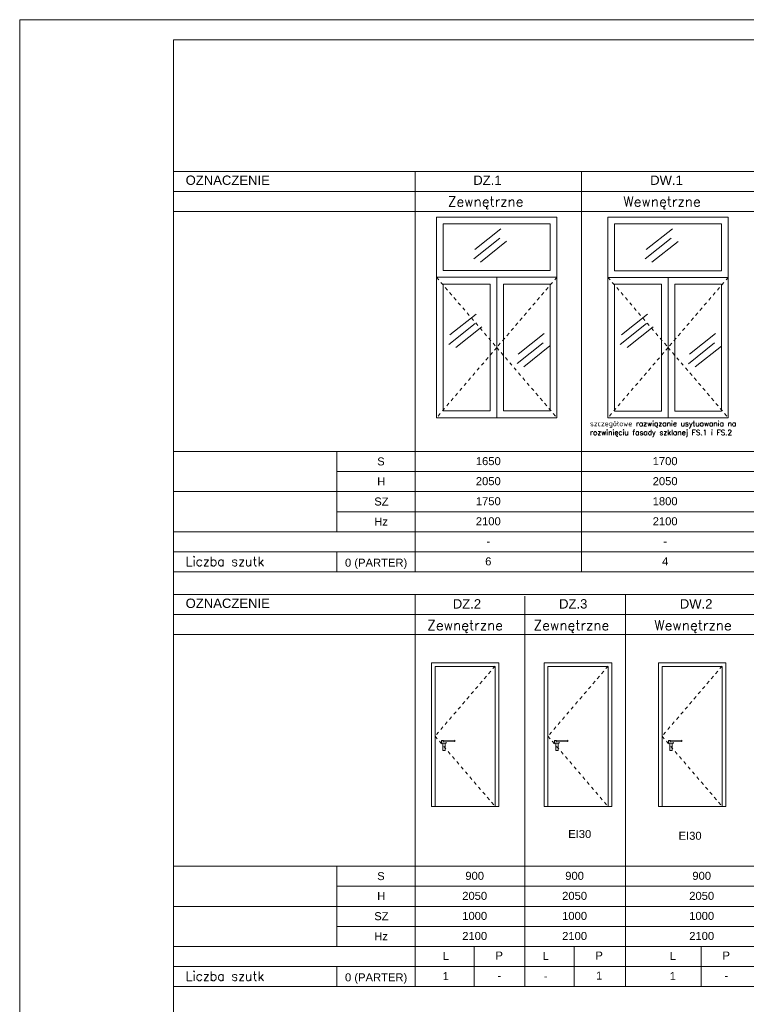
# Model space of a CAD drawing. Header units: millimetres. Extents: x -115268 to 140687, y -37779 to 24471.
# Tile 144 of 256: x 58586 to 59674, y -5166 to -3692. Entities that reach past the tile are written whole.
import ezdxf

# ---------------------------------------------------------------- set-up
doc = ezdxf.new("R2010")
doc.units = ezdxf.units.MM
doc.linetypes.add('0.5_0.5', pattern=[10, 5, -5])
doc.layers.get('0').update_dxf_attribs({"lineweight": 9})
for name, color, linetype, lineweight in [('A - STOLARKA - ZESTAWIENIE', 140, 'Continuous', 9), ('A opis', 1, 'Continuous', 13), ('A stolarka', 4, 'Continuous', 9), ('A_CIENKA', 7, 'Continuous', 9), ('A_OPIS', 7, 'Continuous', 9)]:
    doc.layers.add(name, color=color, linetype=linetype, lineweight=lineweight)
doc.layers.add('A_WYMIAR', color=253, linetype='Continuous', lineweight=5, transparency=0.2)
doc.styles.add('Arial', font='arial.ttf')
doc.styles.add('ROMANS', font='romanpl.shx', dxfattribs={"bigfont": 'romanbigpl.shx'})

msp = doc.modelspace()

# ---------------------------------------------------------------- linework, layer by layer
at = {"color": 7}
for p, q in [((59177.92892, -4518.66936), (58816.1609, -4518.66936)), ((60156.1609, -4518.66936), (59177.92892, -4518.66936)), ((60065.59557, -5109.13719), (59177.92892, -5109.13719)), ((59177.92892, -5139.13719), (58816.1609, -5139.13719)), ((60065.59557, -5139.13719), (59177.92892, -5139.13719))]:
    msp.add_line(p, q, dxfattribs=at)
at = {"layer": 'A opis', "color": 0}
for p, q in [((59646.66416, -3988.01539), (59466.66416, -3988.01539)), ((59636.66416, -3998.01539), (59476.66416, -3998.01539))]:
    msp.add_line(p, q, dxfattribs=at)
at = {"layer": 'A stolarka'}
for p, q in [((59267.36172, -4036.43837), (59306.49715, -4005.31895)), ((59523.88057, -4036.48612), (59563.016, -4005.3667)), ((59265.75852, -4050.48934), (59304.89395, -4019.36992)), ((59522.27737, -4050.53709), (59561.4128, -4019.41767)), ((59275.89594, -4055.20448), (59315.03137, -4024.08507)), ((59532.4148, -4055.25223), (59571.55023, -4024.13281)), ((59230.17106, -4164.20153), (59269.30649, -4133.08211)), ((59486.68991, -4164.24928), (59525.82535, -4133.12986)), ((59228.56786, -4178.2525), (59267.70329, -4147.13308)), ((59238.70529, -4182.96764), (59277.84072, -4151.84822)), ((59485.08671, -4178.30024), (59524.22214, -4147.18083)), ((59495.22414, -4183.01539), (59534.35957, -4151.89597)), ((59332.1404, -4193.0816), (59371.27584, -4161.96218)), ((59588.65926, -4193.12935), (59627.79469, -4162.00993)), ((59330.5372, -4207.13257), (59369.67263, -4176.01315)), ((59340.67463, -4211.84771), (59379.81006, -4180.7283)), ((59587.05605, -4207.18032), (59626.19148, -4176.0609)), ((59597.19348, -4211.89546), (59636.32891, -4180.77604))]:
    msp.add_line(p, q, dxfattribs=at)
at = {"layer": 'A stolarka', "ltscale": 5}
for points in [[(59202.28008, -4654.6515), (59303.28008, -4654.6515), (59303.28008, -4869.6515), (59202.28008, -4869.6515)], [(59371.33773, -4654.6515), (59472.33773, -4654.6515), (59472.33773, -4869.6515), (59371.33773, -4869.6515)], [(59542.06251, -4654.6515), (59643.06251, -4654.6515), (59643.06251, -4869.6515), (59542.06251, -4869.6515)]]:
    msp.add_lwpolyline(points, close=True, dxfattribs=at)
at = {"layer": 'A stolarka', "linetype": '0.5_0.5'}
for points in [[(59297.78008, -4659.6515), (59207.78008, -4764.6515), (59297.78008, -4869.6515)], [(59466.83773, -4659.6515), (59376.83773, -4764.6515), (59466.83773, -4869.6515)], [(59637.56251, -4659.6515), (59547.56251, -4764.6515), (59637.56251, -4869.6515)]]:
    msp.add_lwpolyline(points, dxfattribs=at)
at = {"layer": 'A stolarka', "ltscale": 5}
for points in [[(59207.78008, -4869.6515), (59207.78008, -4660.1515), (59297.78008, -4660.1515), (59297.78008, -4869.6515)], [(59376.83773, -4869.6515), (59376.83773, -4660.1515), (59466.83773, -4660.1515), (59466.83773, -4869.6515)], [(59547.56251, -4869.6515), (59547.56251, -4660.1515), (59637.56251, -4660.1515), (59637.56251, -4869.6515)], [(59224.68693, -4772.84583), (59224.72379, -4774.86804), (59217.70106, -4774.99604), (59217.62735, -4770.95162), (59220.07869, -4770.90694), (59220.11555, -4772.92915), (59237.59157, -4772.61062), (59237.55472, -4770.58841), (59217.62735, -4770.95162)], [(59393.74458, -4772.84583), (59393.78144, -4774.86804), (59386.75871, -4774.99604), (59386.685, -4770.95162), (59389.13634, -4770.90694), (59389.1732, -4772.92915), (59406.64922, -4772.61062), (59406.61236, -4770.58841), (59386.685, -4770.95162)], [(59564.46936, -4772.84583), (59564.50621, -4774.86804), (59557.48349, -4774.99604), (59557.40977, -4770.95162), (59559.86112, -4770.90694), (59559.89798, -4772.92915), (59577.374, -4772.61062), (59577.33714, -4770.58841), (59557.40977, -4770.95162)], [(59219.39792, -4774.96511), (59219.59595, -4785.83019), (59223.17994, -4785.76487), (59222.98191, -4774.89979)], [(59388.45557, -4774.96511), (59388.6536, -4785.83019), (59392.23759, -4785.76487), (59392.03956, -4774.89979)], [(59559.18035, -4774.96511), (59559.37838, -4785.83019), (59562.96237, -4785.76487), (59562.76433, -4774.89979)]]:
    msp.add_lwpolyline(points, dxfattribs=at)
at = {"layer": 'A_CIENKA'}
for p, q in [((59210.14531, -4077.96764), (59210.14531, -3987.96764)), ((59390.14531, -3987.96764), (59210.14531, -3987.96764)), ((59390.14531, -4077.96764), (59390.14531, -3987.96764)), ((59466.66416, -4078.01539), (59466.66416, -3988.01539)), ((59646.66416, -4078.01539), (59646.66416, -3988.01539)), ((59380.14531, -3997.96764), (59220.14531, -3997.96764)), ((59220.14531, -3997.96764), (59220.14531, -4067.96764)), ((59380.14531, -4067.96764), (59380.14531, -3997.96764)), ((59476.66416, -3998.01539), (59476.66416, -4068.01539)), ((59636.66416, -4068.01539), (59636.66416, -3998.01539)), ((59300.14531, -4077.96764), (59300.14531, -4287.96764)), ((59556.66416, -4078.01539), (59556.66416, -4288.01539)), ((59290.14531, -4087.96764), (59290.14531, -4277.96764)), ((59310.14531, -4087.96764), (59310.14531, -4277.96764)), ((59546.66416, -4088.01539), (59546.66416, -4278.01539)), ((59566.66416, -4088.01539), (59566.66416, -4278.01539))]:
    msp.add_line(p, q, dxfattribs=at)
for points in [[(60686.1609, -3692.4908), (60686.1609, -6662.4908), (58586.1609, -6662.4908), (58586.1609, -3692.4908)], [(60656.1609, -3722.4908), (60656.1609, -6632.4908), (58816.1609, -6632.4908), (58816.1609, -3722.4908)], [(59210.14531, -4077.96764), (59390.14531, -4077.96764), (59390.14531, -4287.96764), (59210.14531, -4287.96764)], [(59466.66416, -4078.01539), (59646.66416, -4078.01539), (59646.66416, -4288.01539), (59466.66416, -4288.01539)]]:
    msp.add_lwpolyline(points, close=True, dxfattribs=at)
at = {"layer": 'A_CIENKA', "ltscale": 5}
for points in [[(59177.92892, -3919.53899), (58816.1609, -3919.53899), (58816.1609, -4506.09676)], [(59177.92892, -4518.66936), (59177.92892, -3919.53899)], [(60156.1609, -3919.53899), (59177.92892, -3919.53899)], [(59426.83237, -4518.66936), (59426.83237, -3919.53899)], [(59567.63449, -3949.53899), (60156.1609, -3949.53899)], [(59177.92892, -4518.66936), (59177.92892, -3979.53899)], [(59177.92892, -4552.57942), (58816.1609, -4552.57942), (58816.1609, -5139.13719)], [(59177.92892, -5139.13719), (59177.92892, -4552.57942)], [(60065.59557, -4552.57942), (59177.92892, -4552.57942)], [(59177.92892, -5139.13719), (59177.92892, -4552.57942)], [(59493.11119, -5139.13719), (59493.11119, -4552.57942)], [(59177.92892, -5139.13719), (59177.92892, -4612.57942)]]:
    msp.add_lwpolyline(points, dxfattribs=at)
at = {"layer": 'A_CIENKA', "color": 7}
for points in [[(59177.92892, -3919.53899), (59177.92892, -3949.53899)], [(58816.1609, -3949.53899), (59177.92892, -3949.53899)], [(59177.92892, -3949.53899), (59177.92892, -3979.53899)], [(59177.92892, -3979.53899), (58816.1609, -3979.53899)], [(60156.1609, -3979.53899), (59177.92892, -3979.53899)], [(58816.1609, -4338.66936), (59177.92892, -4338.66936)], [(59060.93012, -4338.66936), (59060.93012, -4458.66936)], [(59177.92892, -4338.66936), (60156.1609, -4338.66936)], [(59060.93012, -4368.66936), (59177.92892, -4368.66936)], [(59177.92892, -4368.66936), (60156.1609, -4368.66936)], [(58816.1609, -4398.66936), (59177.92892, -4398.66936)], [(59177.92892, -4398.66936), (60156.1609, -4398.66936)], [(59060.93012, -4428.66936), (59177.92892, -4428.66936)], [(59177.92892, -4428.66936), (60156.1609, -4428.66936)], [(58816.1609, -4458.66936), (59177.92892, -4458.66936)], [(59177.92892, -4458.66936), (60156.1609, -4458.66936)], [(58816.1609, -4488.66936), (59177.92892, -4488.66936)], [(59060.93012, -4488.66936), (59060.93012, -4518.66936)], [(59177.92892, -4488.66936), (60156.47799, -4488.66936)], [(59177.92892, -4552.57942), (59177.92892, -4582.57942)], [(59342.34122, -4554.88709), (59342.34122, -5139.13719)], [(58816.1609, -4582.57942), (59177.92892, -4582.57942)], [(59177.92892, -4582.57942), (59177.92892, -4612.57942)], [(59177.92892, -4612.57942), (58816.1609, -4612.57942)], [(60065.59557, -4612.57942), (59177.92892, -4612.57942)], [(58816.1609, -4959.13719), (59177.92892, -4959.13719)], [(59060.93012, -4959.13719), (59060.93012, -5079.13719)], [(59177.92892, -4959.13719), (60065.59557, -4959.13719)], [(59060.93012, -4989.13719), (59177.92892, -4989.13719)], [(59177.92892, -4989.13719), (60065.59557, -4989.13719)], [(58816.1609, -5019.13719), (59177.92892, -5019.13719)], [(59177.92892, -5019.13719), (60065.59557, -5019.13719)], [(59060.93012, -5049.13719), (59177.92892, -5049.13719)], [(59177.92892, -5049.13719), (60065.59557, -5049.13719)], [(58816.1609, -5079.13719), (59177.92892, -5079.13719)], [(59177.92892, -5079.13719), (60065.59557, -5079.13719)], [(58816.1609, -5109.13719), (59177.92892, -5109.13719)], [(59060.93012, -5109.13719), (59060.93012, -5139.13719)], [(59177.92892, -5109.13719), (60065.59557, -5109.13719)], [(59177.92892, -5109.13719), (60065.59557, -5109.13719)]]:
    msp.add_lwpolyline(points, dxfattribs=at)
at = {"layer": 'A_CIENKA'}
for points in [[(59177.92892, -3949.53899), (59567.63449, -3949.53899)], [(59220.14531, -4067.96764), (59380.14531, -4067.96764)], [(59476.66416, -4068.01539), (59636.66416, -4068.01539)], [(59290.14531, -4277.96764), (59220.14531, -4277.96764), (59220.14531, -4087.96764), (59290.14531, -4087.96764)], [(59310.14531, -4087.96764), (59380.14531, -4087.96764), (59380.14531, -4277.96764), (59310.14531, -4277.96764)], [(59546.66416, -4278.01539), (59476.66416, -4278.01539), (59476.66416, -4088.01539), (59546.66416, -4088.01539)], [(59566.66416, -4088.01539), (59636.66416, -4088.01539), (59636.66416, -4278.01539), (59566.66416, -4278.01539)], [(59177.92892, -4582.57942), (59702.19614, -4582.57942)]]:
    msp.add_lwpolyline(points, dxfattribs=at)
at = {"layer": 'A_OPIS', "linetype": '0.5_0.5'}
for p, q in [((59210.14531, -4077.96764), (59300.14531, -4182.96764)), ((59390.14531, -4077.96764), (59300.14531, -4182.96764)), ((59466.66416, -4078.01539), (59556.66416, -4183.01539)), ((59646.66416, -4078.01539), (59556.66416, -4183.01539)), ((59300.14531, -4182.96764), (59210.14531, -4287.96764)), ((59300.14531, -4182.96764), (59390.14531, -4287.96764)), ((59556.66416, -4183.01539), (59466.66416, -4288.01539)), ((59556.66416, -4183.01539), (59646.66416, -4288.01539))]:
    msp.add_line(p, q, dxfattribs=at)
at = {"layer": 'A_WYMIAR'}
for p, q in [((59266.34939, -5079.13719), (59266.34939, -5139.13719)), ((59415.88395, -5079.13719), (59415.88395, -5139.13719)), ((59606.13182, -5079.13719), (59606.13182, -5139.13719))]:
    msp.add_line(p, q, dxfattribs=at)

# ---------------------------------------------------------------- texts
at = {"color": 7, "char_height": 12, "attachment_point": 1, "style": 'Arial'}
for s, width, heights, insert in [('S', 47.2378291, [0], (59121.2641, -4347.41179)), ('H', 47.2378291, [0], (59121.2641, -4377.41179)), ('SZ', 47.2378291, [0], (59116.86917, -4407.41179)), ('Hz', 47.2378291, [0], (59116.86917, -4437.41179)), ('\\pxqc;0 (PARTER)', 96.4566788, [37.39401], (59071.42355, -4498.93946)), ('S', 47.2378291, [0], (59121.2641, -4967.87962)), ('H', 47.2378291, [0], (59121.2641, -4997.87962)), ('SZ', 47.2378291, [0], (59116.86917, -5027.87962)), ('Hz', 47.2378291, [0], (59116.86917, -5057.87962)), ('\\pxqc;0 (PARTER)', 96.4566788, [37.39401], (59071.42355, -5119.40728))]:
    msp.add_mtext_dynamic_manual_height_columns(s, width=width, gutter_width=1229.41617, heights=heights, dxfattribs=dict(at, insert=insert))
at = {"ltscale": 5, "char_height": 12, "attachment_point": 1, "style": 'Arial'}
for s, insert in [('\\pxsm1.5,qc;1650', (59197.5268, -4346.9843)), ('\\pxsm1.5,qc;1700', (59462.22775, -4346.9843)), ('\\pxsm1.5,qc;{\\C256;\\c0;2050}', (59197.5268, -4376.9843)), ('\\pxsm1.5,qc;{\\C256;\\c0;2050}', (59462.22775, -4376.9843)), ('\\pxsm1.5,qc;{\\C256;\\c0;1750}', (59197.5268, -4406.9843)), ('\\pxsm1.5,qc;{\\C256;\\c0;1800}', (59462.22775, -4406.9843)), ('\\pxsm1.5,qc;{\\C256;\\c0;2100}', (59197.5268, -4436.9843)), ('\\pxsm1.5,qc;{\\C256;\\c0;2100}', (59462.22775, -4436.9843)), ('\\pxsm1.5,qc;{\\C256;\\c0;-}', (59197.5268, -4466.9843)), ('\\pxsm1.5,qc;{\\C256;\\c0;-}', (59462.22775, -4466.9843)), ('\\pxsm1.5,qc;{\\C256;\\c0;6}', (59197.5268, -4496.9843)), ('\\pxsm1.5,qc;{\\C256;\\c0;4}', (59462.22775, -4496.9843)), ('\\pxsm1.5,qc;EI30', (59334.40315, -4904.92983)), ('\\pxsm1.5,qc;EI30', (59499.56807, -4907.55334)), ('\\pxsm1.5,qc;900', (59177.15464, -4967.45213)), ('\\pxsm1.5,qc;900', (59326.68921, -4967.45213)), ('\\pxsm1.5,qc;900', (59516.93707, -4967.45213)), ('\\pxsm1.5,qc;{\\C256;\\c0;2050}', (59177.15464, -4997.45213)), ('\\pxsm1.5,qc;{\\C256;\\c0;2050}', (59326.68921, -4997.45213)), ('\\pxsm1.5,qc;{\\C256;\\c0;2050}', (59516.93707, -4997.45213)), ('\\pxsm1.5,qc;{\\C256;\\c0;1000}', (59177.15464, -5027.45213)), ('\\pxsm1.5,qc;{\\C256;\\c0;1000}', (59326.68921, -5027.45213)), ('\\pxsm1.5,qc;{\\C256;\\c0;1000}', (59516.93707, -5027.45213)), ('\\pxsm1.5,qc;{\\C256;\\c0;2100}', (59177.15464, -5057.45213)), ('\\pxsm1.5,qc;{\\C256;\\c0;2100}', (59326.68921, -5057.45213)), ('\\pxsm1.5,qc;{\\C256;\\c0;2100}', (59516.93707, -5057.45213)), ('\\pxsm1.5,qc;{\\fArial|b0|i0|c0|p34;L}', (59133.91525, -5087.45213)), ('\\pxsm1.5,qc;{\\fArial|b0|i0|c0|p34;L}', (59133.91525, -5087.45213)), ('\\pxsm1.5,qc;P', (59213.90527, -5086.74638)), ('\\pxsm1.5,qc;{\\fArial|b0|i0|c0|p34;L}', (59283.44982, -5087.45213)), ('\\pxsm1.5,qc;{\\fArial|b0|i0|c0|p34;L}', (59283.44982, -5087.45213)), ('\\pxsm1.5,qc;P', (59363.43983, -5086.74638)), ('\\pxsm1.5,qc;{\\fArial|b0|i0|c0|p34;L}', (59473.69768, -5087.45213)), ('\\pxsm1.5,qc;{\\fArial|b0|i0|c0|p34;L}', (59473.69768, -5087.45213)), ('\\pxsm1.5,qc;P', (59553.68769, -5086.74638)), ('\\pxsm1.5,qc;1', (59133.91525, -5117.45213)), ('\\pxsm1.5,qc;-', (59213.90527, -5116.74638)), ('\\pxsm1.5,qc;-', (59283.44982, -5117.45213)), ('\\pxsm1.5,qc;1', (59363.43983, -5116.74638)), ('\\pxsm1.5,qc;1', (59473.69768, -5117.45213)), ('\\pxsm1.5,qc;-', (59553.68769, -5116.74638))]:
    msp.add_mtext_dynamic_manual_height_columns(s, width=180, gutter_width=12.52455, heights=[0], dxfattribs=dict(at, insert=insert))
at = {"layer": 'A - STOLARKA - ZESTAWIENIE', "color": 7, "width": 461.1279162, "attachment_point": 1}
for s, insert, char_height, style in [('{\\fArial|b0|i0|c238|p34;OZNACZENIE}', (58834.55869, -3925.65506), 14, 'Arial'), ('DZ.1', (59265.10151, -3925.65506), 14, 'Arial'), ('{\\Fromans|c0;Z\\Fromans|c238;ewnętrzne}', (59226.96444, -3957.2087), 15, 'ROMANS'), ('{\\fArial|b0|i0|c238|p34;OZNACZENIE}', (58834.55869, -4558.69549), 14, 'Arial'), ('{\\fArial|b0|i0|c238|p34;DZ.}2', (59234.40105, -4559.55375), 14, 'Arial'), ('DZ.3', (59393.46338, -4559.55375), 14, 'Arial'), ('DW.2', (59574.18347, -4559.55375), 14, 'Arial'), ('{\\Fromans|c0;Z\\Fromans|c238;ewnętrzne}', (59196.26398, -4591.10739), 15, 'ROMANS'), ('{\\Fromans|c0;Z\\Fromans|c238;ewnętrzne}', (59355.32631, -4591.10739), 15, 'ROMANS'), ('{\\Fromans|c238;Wewnętrzne}', (59536.0464, -4591.10739), 15, 'ROMANS')]:
    msp.add_mtext(s, dxfattribs=dict(at, insert=insert, char_height=char_height, style=style))
at = {"layer": 'A - STOLARKA - ZESTAWIENIE', "insert": (59439.80562, -4292.87106), "char_height": 8, "width": 244.5794625, "attachment_point": 1, "style": 'ROMANS'}
msp.add_mtext('{\\Fromans|c238;szczegółowe rozwiązanie usytuowania na rozwinięciu fasady szklanej FS.1 i FS.2}', dxfattribs=at)
at = {"layer": 'A opis', "color": 0, "width": 461.1279162, "attachment_point": 1}
for s, insert, char_height, style in [('{\\fArial|b0|i0|c238|p34;DW.1 }', (59529.80247, -3925.65506), 14, 'Arial'), ('{\\Fromans|c0;W\\Fromans|c238;ewnętrzne}', (59489.74448, -3957.2087), 15, 'ROMANS')]:
    msp.add_mtext(s, dxfattribs=dict(at, insert=insert, char_height=char_height, style=style))
at = {"layer": 'A_OPIS', "char_height": 14, "attachment_point": 1, "style": 'ROMANS'}
for insert in [(58834.55869, -4496.04596), (58834.55869, -5116.51378)]:
    msp.add_mtext_dynamic_manual_height_columns('{\\Fromans|c0;Liczba szutk\\Fromans|c128; }', width=228.2401661, gutter_width=1, heights=[22.24018], dxfattribs=dict(at, insert=insert))

doc.saveas('drawing.dxf')
